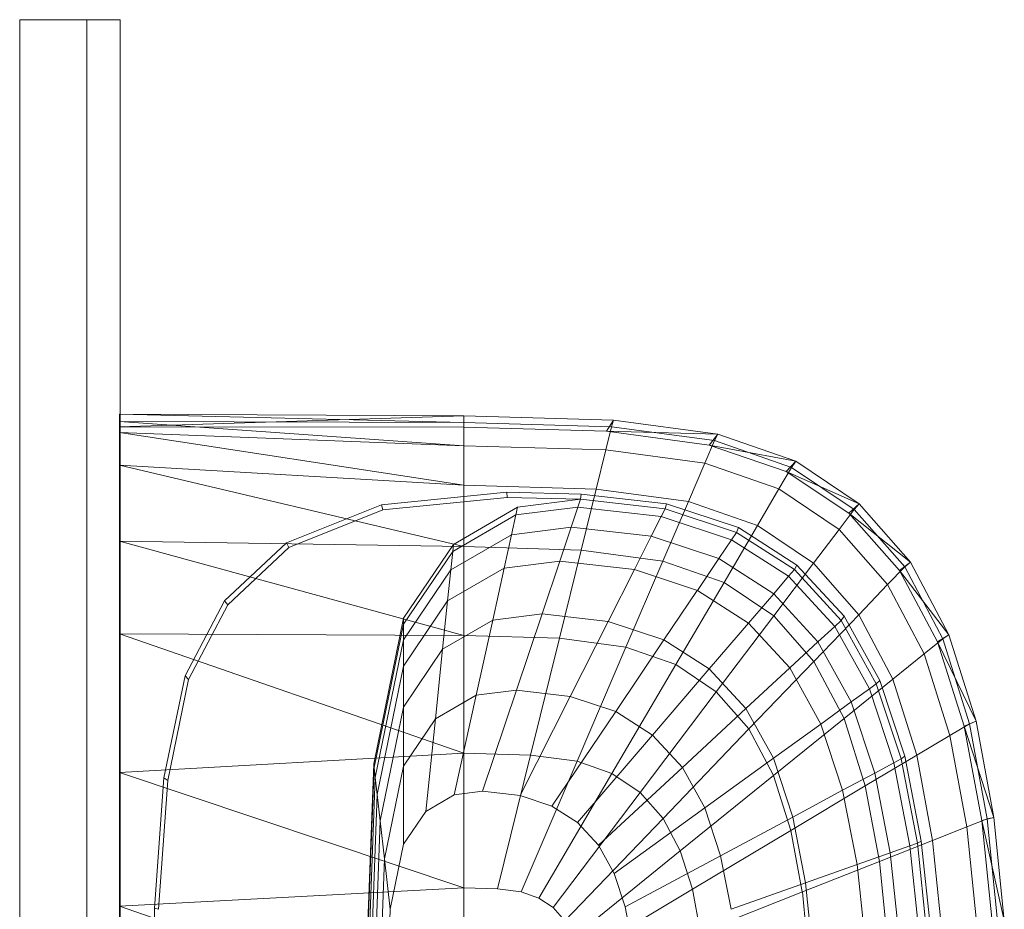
# Model space of a CAD drawing. Header units: metres. Extents: x 397.7 to 427.5, y 12.6 to 28.4.
# Tile 41 of 124: x 404.437 to 404.731, y 27.325 to 27.591. Entities that reach past the tile are written whole.
import ezdxf

# ---------------------------------------------------------------- set-up
doc = ezdxf.new("R2010")
doc.units = ezdxf.units.M
for name, color, linetype, lineweight in [('02_MOBILIARIO', 7, 'Continuous', 18), ('A-DETL-____-MBND', 7, 'Continuous', 18), ('A-GENM-____-OTLN', 7, 'Continuous', 18)]:
    doc.layers.add(name, color=color, linetype=linetype, lineweight=lineweight)

# ---------------------------------------------------------------- blocks, each defined once
blk = doc.blocks.new('Family - LONDR55-XX_ZZ-ARQ-CAA-M3D-Londres55-151283-08_CLI_AIRE_P5')
at = {"layer": 'A-GENM-____-OTLN', "color": 253, "true_color": 0xaaaaaa}
for p, q in [((0.6, 0.03), (0, 0.03)), ((0, 0.03), (0, 0.01)), ((0, 0.03), (0, 0.01)), ((0.6, 0.03), (0, 0.03)), ((0.6, 0.01), (0.6, 0.03)), ((0.6, 0.01), (0.6, 0.03)), ((0, 0.01), (0.6, 0.01)), ((0, 0.01), (0.6, 0.01)), ((0.6, 0.01), (0, 0.01)), ((0, 0.01), (0, 0)), ((0, 0), (0, 0.01)), ((0, 0.01), (0.6, 0.01)), ((0.6, 0), (0.6, 0.01)), ((0.6, 0.01), (0.6, 0)), ((0, 0), (0.6, 0)), ((0.6, 0), (0, 0))]:
    blk.add_line(p, q, dxfattribs=at)
blk = doc.blocks.new('Family - Mirall P5-151656-08_CLI_AIRE_P5')
blk.add_blockref('Family - LONDR55-XX_ZZ-ARQ-CAA-M3D-Londres55-151283-08_CLI_AIRE_P5', (0, 0))
blk = doc.blocks.new('Family - Rentamans P5-151781-08_CLI_AIRE_P5')
at = {"layer": 'A-DETL-____-MBND', "color": 253, "true_color": 0xaaaaaa}
for p, q in [((0, 0.36146), (0, 0.36526)), ((0, 0.36526), (0, 0.36308)), ((0.10273, 0.3648), (0, 0.36526)), ((0.10273, 0.36283), (0, 0.36526)), ((0.10273, 0.3648), (0, 0.36146)), ((0.14736, 0.36347), (0.10273, 0.3648)), ((0.10273, 0.36283), (0.10273, 0.3648)), ((0.10273, 0.36479), (0.10273, 0.36141)), ((0, 0.36308), (0, 0.35983)), ((0.10273, 0.36283), (0, 0.36308)), ((0, 0.36308), (0.10273, 0.35585)), ((0.10273, 0.36141), (0, 0.36146)), ((0, 0.36146), (0, 0.00406)), ((0.14679, 0.36152), (0.10273, 0.36283)), ((0.10273, 0.36283), (0.10273, 0.35585)), ((0.14525, 0.36016), (0.10273, 0.36141)), ((0.14508, 0.3546), (0.14679, 0.36152)), ((0.14525, 0.36016), (0.14736, 0.36347)), ((0.14679, 0.36152), (0.14736, 0.36347)), ((0.17751, 0.35738), (0.14679, 0.36152)), ((0.17848, 0.35928), (0.14736, 0.36347)), ((0, 0.35983), (0, 0.35008)), ((0.10273, 0.35585), (0, 0.35983)), ((0, 0.35983), (0.10273, 0.34405)), ((0.17596, 0.35605), (0.14525, 0.36016)), ((0.17848, 0.35928), (0.14525, 0.36016)), ((0.17596, 0.35605), (0.17848, 0.35928)), ((0.17751, 0.35738), (0.17848, 0.35928)), ((0.20176, 0.35121), (0.17848, 0.35928)), ((0.10273, 0.35585), (0.10273, 0.34405)), ((0.14508, 0.3546), (0.10273, 0.35585)), ((0.17461, 0.35061), (0.17751, 0.35738)), ((0.19894, 0.34814), (0.17596, 0.35605)), ((0.20176, 0.35121), (0.17596, 0.35605)), ((0.2005, 0.34941), (0.17751, 0.35738)), ((0.14508, 0.3546), (0.1422, 0.34287)), ((0.17461, 0.35061), (0.14508, 0.3546)), ((0, 0.35008), (0, 0.32734)), ((0.10273, 0.34405), (0, 0.35008)), ((0, 0.35008), (0.10273, 0.32574)), ((0.16971, 0.33917), (0.17461, 0.35061)), ((0.19671, 0.34296), (0.17461, 0.35061)), ((0.19894, 0.34814), (0.20176, 0.35121)), ((0.2005, 0.34941), (0.20176, 0.35121)), ((0.22069, 0.33849), (0.20176, 0.35121)), ((0.19671, 0.34296), (0.2005, 0.34941)), ((0.21762, 0.33569), (0.19894, 0.34814)), ((0.22069, 0.33849), (0.19894, 0.34814)), ((0.21918, 0.33686), (0.2005, 0.34941)), ((0.10273, 0.34405), (0.10273, 0.32574)), ((0.1422, 0.34287), (0.10273, 0.34405)), ((0.07816, 0.33823), (0.11557, 0.34199)), ((0.11557, 0.34199), (0.13769, 0.34144)), ((0.11566, 0.34041), (0.11557, 0.34199)), ((0.13755, 0.33987), (0.13769, 0.34144)), ((0.13769, 0.34144), (0.16318, 0.33856)), ((0.1422, 0.34287), (0.13772, 0.3247)), ((0.16971, 0.33917), (0.1422, 0.34287)), ((0.1903, 0.33203), (0.19671, 0.34296)), ((0.21467, 0.33089), (0.19671, 0.34296)), ((0.04977, 0.3269), (0.07816, 0.33823)), ((0.07861, 0.33669), (0.07816, 0.33823)), ((0.07861, 0.33669), (0.11566, 0.34041)), ((0.11566, 0.34041), (0.13755, 0.33987)), ((0.11875, 0.33749), (0.13755, 0.33987)), ((0.13678, 0.33756), (0.13755, 0.33987)), ((0.13755, 0.33987), (0.1628, 0.33702)), ((0.16971, 0.33917), (0.1621, 0.32141)), ((0.1628, 0.33702), (0.16318, 0.33856)), ((0.16318, 0.33856), (0.18466, 0.33146)), ((0.1903, 0.33203), (0.16971, 0.33917)), ((0.21762, 0.33569), (0.22069, 0.33849)), ((0.21918, 0.33686), (0.22069, 0.33849)), ((0.23596, 0.32112), (0.22069, 0.33849)), ((0.05051, 0.32548), (0.07861, 0.33669)), ((0.09941, 0.32432), (0.11825, 0.33522)), ((0.09963, 0.32643), (0.11875, 0.33749)), ((0.11825, 0.33522), (0.11696, 0.32931)), ((0.11825, 0.33522), (0.13678, 0.33756)), ((0.11875, 0.33749), (0.11825, 0.33522)), ((0.13476, 0.33156), (0.13678, 0.33756)), ((0.13678, 0.33756), (0.16165, 0.33475)), ((0.16165, 0.33475), (0.1628, 0.33702)), ((0.1628, 0.33702), (0.18406, 0.32998)), ((0.21467, 0.33089), (0.21918, 0.33686)), ((0.2327, 0.31866), (0.21762, 0.33569)), ((0.23596, 0.32112), (0.21762, 0.33569)), ((0.23426, 0.31971), (0.21918, 0.33686)), ((0.15867, 0.32886), (0.16165, 0.33475)), ((0.16165, 0.33475), (0.1826, 0.32782)), ((0.18036, 0.31508), (0.1903, 0.33203)), ((0.20704, 0.32079), (0.1903, 0.33203)), ((0.09884, 0.31884), (0.11696, 0.32931)), ((0.11696, 0.32931), (0.11476, 0.31932)), ((0.11696, 0.32931), (0.13476, 0.33156)), ((0.13135, 0.32141), (0.13476, 0.33156)), ((0.13476, 0.33156), (0.15867, 0.32886)), ((0.1826, 0.32782), (0.18406, 0.32998)), ((0.18406, 0.32998), (0.18466, 0.33146)), ((0.18406, 0.32998), (0.20135, 0.31889)), ((0.18466, 0.33146), (0.20212, 0.32026)), ((0.20704, 0.32079), (0.21467, 0.33089)), ((0.22917, 0.3144), (0.21467, 0.33089)), ((0, 0.32734), (0, 0.29972)), ((0.10273, 0.32574), (0, 0.32734)), ((0, 0.32734), (0.10273, 0.29924)), ((0.03136, 0.30959), (0.04977, 0.3269)), ((0.05051, 0.32548), (0.04977, 0.3269)), ((0.08473, 0.30435), (0.09963, 0.32643)), ((0.09941, 0.32432), (0.09963, 0.32643)), ((0.15363, 0.3189), (0.15867, 0.32886)), ((0.15867, 0.32886), (0.17881, 0.3222)), ((0.17881, 0.3222), (0.1826, 0.32782)), ((0.1826, 0.32782), (0.19963, 0.31689)), ((0.03228, 0.30834), (0.05051, 0.32548)), ((0.08473, 0.30256), (0.09941, 0.32432)), ((0.09941, 0.32432), (0.09884, 0.31884)), ((0.10273, 0.32574), (0.10273, 0.29924)), ((0.13772, 0.3247), (0.10273, 0.32574)), ((0.13772, 0.3247), (0.13123, 0.29839)), ((0.1621, 0.32141), (0.13772, 0.3247)), ((0.11476, 0.31932), (0.13135, 0.32141)), ((0.12606, 0.30567), (0.13135, 0.32141)), ((0.13135, 0.32141), (0.15363, 0.3189)), ((0.1621, 0.32141), (0.1511, 0.29571)), ((0.18036, 0.31508), (0.1621, 0.32141)), ((0.1724, 0.31269), (0.17881, 0.3222)), ((0.17881, 0.3222), (0.19518, 0.3117)), ((0.19519, 0.30512), (0.20704, 0.32079)), ((0.20135, 0.31889), (0.20212, 0.32026)), ((0.20212, 0.32026), (0.21621, 0.30495)), ((0.22054, 0.30543), (0.20704, 0.32079)), ((0.2327, 0.31866), (0.23596, 0.32112)), ((0.23426, 0.31971), (0.23596, 0.32112)), ((0.24746, 0.29938), (0.23596, 0.32112)), ((0.08473, 0.29792), (0.09884, 0.31884)), ((0.09788, 0.30955), (0.11476, 0.31932)), ((0.09884, 0.31884), (0.09788, 0.30955)), ((0.11476, 0.31932), (0.11135, 0.30381)), ((0.14581, 0.30344), (0.15363, 0.3189)), ((0.15363, 0.3189), (0.1724, 0.31269)), ((0.19963, 0.31689), (0.20135, 0.31889)), ((0.20135, 0.31889), (0.2153, 0.30374)), ((0.22917, 0.3144), (0.23426, 0.31971)), ((0.24405, 0.29737), (0.2327, 0.31866)), ((0.24746, 0.29938), (0.2327, 0.31866)), ((0.24562, 0.29825), (0.23426, 0.31971)), ((0.18036, 0.31508), (0.16597, 0.29056)), ((0.19519, 0.30512), (0.18036, 0.31508)), ((0.19518, 0.3117), (0.19963, 0.31689)), ((0.19963, 0.31689), (0.21338, 0.30196)), ((0.22054, 0.30543), (0.22917, 0.3144)), ((0.24008, 0.29377), (0.22917, 0.3144)), ((0.16244, 0.29794), (0.17239, 0.31269)), ((0.1724, 0.31269), (0.18765, 0.3029)), ((0.18765, 0.3029), (0.19518, 0.3117)), ((0.19518, 0.3117), (0.20839, 0.29735)), ((0.01958, 0.28716), (0.03136, 0.30959)), ((0.03228, 0.30834), (0.03136, 0.30959)), ((0.08473, 0.29006), (0.09788, 0.30955)), ((0.09788, 0.30955), (0.09638, 0.29516)), ((0.02062, 0.28613), (0.03228, 0.30834)), ((0.11135, 0.30381), (0.12606, 0.30567)), ((0.1184, 0.28289), (0.12606, 0.30567)), ((0.12606, 0.30567), (0.14581, 0.30344)), ((0.07584, 0.26096), (0.08473, 0.30435)), ((0.08473, 0.30256), (0.08473, 0.30435)), ((0.09638, 0.29516), (0.11135, 0.30381)), ((0.11135, 0.30381), (0.10642, 0.28138)), ((0.13449, 0.28107), (0.14581, 0.30344)), ((0.14581, 0.30344), (0.16244, 0.29794)), ((0.17596, 0.28926), (0.18765, 0.3029)), ((0.17806, 0.28244), (0.19519, 0.30512)), ((0.18765, 0.3029), (0.19996, 0.28953)), ((0.20717, 0.2915), (0.19519, 0.30512)), ((0.20717, 0.2915), (0.22054, 0.30542)), ((0.21338, 0.30196), (0.2153, 0.30374)), ((0.2153, 0.30374), (0.21621, 0.30495)), ((0.2153, 0.30374), (0.2258, 0.28478)), ((0.21621, 0.30495), (0.22681, 0.2858)), ((0.23071, 0.2862), (0.22054, 0.30543)), ((0, 0.29972), (0, 0.2583)), ((0.10273, 0.29924), (0, 0.29972)), ((0, 0.29972), (0.10273, 0.26415)), ((0.07598, 0.25981), (0.08473, 0.30256)), ((0.08473, 0.29792), (0.08473, 0.30256)), ((0.20839, 0.29735), (0.21338, 0.30196)), ((0.21338, 0.30196), (0.22372, 0.28328)), ((0.07631, 0.25683), (0.08473, 0.29792)), ((0.08473, 0.29792), (0.08473, 0.29006)), ((0.10273, 0.29924), (0.10273, 0.26415)), ((0.13123, 0.29839), (0.10273, 0.29924)), ((0.13123, 0.29839), (0.12265, 0.26356)), ((0.1511, 0.29571), (0.13123, 0.29839)), ((0.14804, 0.27659), (0.16244, 0.29794)), ((0.16244, 0.29794), (0.17596, 0.28926)), ((0.19996, 0.28953), (0.20839, 0.29735)), ((0.20839, 0.29735), (0.21834, 0.27939)), ((0.24008, 0.29377), (0.24562, 0.29825)), ((0.24405, 0.29737), (0.24746, 0.29938)), ((0.25202, 0.27221), (0.24405, 0.29737)), ((0.25554, 0.27371), (0.24405, 0.29737)), ((0.24562, 0.29825), (0.24746, 0.29938)), ((0.25359, 0.2729), (0.24562, 0.29825)), ((0.25554, 0.27371), (0.24746, 0.29938)), ((0.08473, 0.27788), (0.09638, 0.29516)), ((0.09638, 0.29516), (0.09423, 0.27433)), ((0.1511, 0.29571), (0.13653, 0.26169)), ((0.1511, 0.29571), (0.16597, 0.29056)), ((0.23071, 0.2862), (0.24008, 0.29377)), ((0.24775, 0.26941), (0.24008, 0.29377)), ((0.18781, 0.27134), (0.20717, 0.2915)), ((0.21618, 0.27446), (0.20717, 0.2915)), ((0.07689, 0.25177), (0.08473, 0.29006)), ((0.08473, 0.29006), (0.08473, 0.27788)), ((0.16597, 0.29056), (0.14692, 0.25809)), ((0.15906, 0.26952), (0.17596, 0.28926)), ((0.16597, 0.29056), (0.17805, 0.28244)), ((0.17596, 0.28926), (0.18688, 0.27741)), ((0.18688, 0.27741), (0.19996, 0.28953)), ((0.19996, 0.28953), (0.20923, 0.2728)), ((0.01327, 0.25673), (0.01958, 0.28716)), ((0.01437, 0.25599), (0.02062, 0.28613)), ((0.02062, 0.28613), (0.01958, 0.28716)), ((0.21618, 0.27446), (0.23071, 0.2862)), ((0.2258, 0.28478), (0.22681, 0.2858)), ((0.22681, 0.2858), (0.23426, 0.26319)), ((0.23785, 0.2635), (0.23071, 0.2862)), ((0.10642, 0.28138), (0.1184, 0.28289)), ((0.10826, 0.25273), (0.1184, 0.28289)), ((0.1184, 0.28289), (0.13449, 0.28107)), ((0.17805, 0.28244), (0.15537, 0.25241)), ((0.17805, 0.28244), (0.18781, 0.27134)), ((0.21834, 0.27939), (0.22372, 0.28328)), ((0.22372, 0.28328), (0.2258, 0.28478)), ((0.22372, 0.28328), (0.23099, 0.26122)), ((0.2258, 0.28478), (0.23317, 0.26239)), ((0.09423, 0.27433), (0.10642, 0.28138)), ((0.10642, 0.28138), (0.09989, 0.25167)), ((0.1195, 0.25146), (0.13449, 0.28107)), ((0.13449, 0.28107), (0.14804, 0.27659)), ((0.20923, 0.2728), (0.21834, 0.27939)), ((0.21834, 0.27939), (0.22533, 0.25818)), ((0.07778, 0.24394), (0.08473, 0.27788)), ((0.08473, 0.27788), (0.08473, 0.26025)), ((0.12897, 0.24833), (0.14804, 0.27659)), ((0.14804, 0.27659), (0.15906, 0.26952)), ((0.16795, 0.25986), (0.18688, 0.27741)), ((0.18688, 0.27741), (0.19509, 0.26258)), ((0.08473, 0.26025), (0.09423, 0.27433)), ((0.09423, 0.27433), (0.09137, 0.24674)), ((0.19515, 0.25746), (0.21618, 0.27446)), ((0.22251, 0.25433), (0.21618, 0.27446)), ((0.25202, 0.27221), (0.25554, 0.27371)), ((0.25359, 0.2729), (0.25554, 0.27371)), ((0.26089, 0.24493), (0.25554, 0.27371)), ((0.18781, 0.27134), (0.16218, 0.24466)), ((0.18781, 0.27134), (0.19515, 0.25746)), ((0.19509, 0.26258), (0.20923, 0.2728)), ((0.20923, 0.2728), (0.21574, 0.25304)), ((0.24775, 0.26941), (0.25359, 0.2729)), ((0.2573, 0.24402), (0.25202, 0.27221)), ((0.26089, 0.24493), (0.25202, 0.27221)), ((0.25887, 0.24449), (0.25359, 0.2729)), ((0.13667, 0.24339), (0.15906, 0.26952)), ((0.15906, 0.26952), (0.16795, 0.25986)), ((0.23785, 0.2635), (0.24775, 0.26941)), ((0.25282, 0.2421), (0.24775, 0.26941)), ((0.10273, 0.26415), (0, 0.2583)), ((0.10273, 0.26415), (0.10273, 0.22395)), ((0.12264, 0.26356), (0.10273, 0.26415)), ((0.12264, 0.26356), (0.11281, 0.22365)), ((0.11983, 0.2227), (0.13653, 0.26169)), ((0.12264, 0.26356), (0.13653, 0.26169)), ((0.13653, 0.26169), (0.14692, 0.25809)), ((0.17464, 0.24778), (0.19509, 0.26258)), ((0.19509, 0.26258), (0.20086, 0.24506)), ((0.22251, 0.25433), (0.23785, 0.2635)), ((0.23099, 0.26122), (0.23317, 0.26239)), ((0.23317, 0.26239), (0.23426, 0.26319)), ((0.23317, 0.26239), (0.23806, 0.23729)), ((0.23426, 0.26319), (0.23919, 0.23784)), ((0.24258, 0.23805), (0.23785, 0.2635)), ((0.07287, 0.18276), (0.07584, 0.26096)), ((0.07304, 0.18276), (0.07598, 0.25981)), ((0.07598, 0.25981), (0.07584, 0.26096)), ((0.07631, 0.25683), (0.07598, 0.25981)), ((0.07907, 0.2326), (0.08473, 0.26025)), ((0.08473, 0.26025), (0.08473, 0.23691)), ((0.14288, 0.23664), (0.16795, 0.25986)), ((0.16795, 0.25986), (0.17464, 0.24778)), ((0.22533, 0.25818), (0.23099, 0.26122)), ((0.23099, 0.26122), (0.2358, 0.23649)), ((0, 0.2583), (0, 0.2185)), ((0, 0.2583), (0.10273, 0.22395)), ((0.01046, 0.21786), (0.01327, 0.25673)), ((0.01159, 0.21751), (0.01437, 0.25599)), ((0.01437, 0.25599), (0.01327, 0.25673)), ((0.074, 0.19601), (0.07631, 0.25683)), ((0.07689, 0.25177), (0.07631, 0.25683)), ((0.14692, 0.25809), (0.12509, 0.22088)), ((0.14692, 0.25809), (0.15537, 0.25241)), ((0.19515, 0.25746), (0.16731, 0.23496)), ((0.19515, 0.25746), (0.20031, 0.24107)), ((0.21574, 0.25304), (0.22533, 0.25818)), ((0.22533, 0.25818), (0.22995, 0.23441)), ((0.09989, 0.25167), (0.10826, 0.25273)), ((0.10826, 0.25273), (0.1195, 0.25146)), ((0.20031, 0.24107), (0.22251, 0.25433)), ((0.20086, 0.24506), (0.21574, 0.25304)), ((0.21574, 0.25304), (0.22004, 0.23089)), ((0.2267, 0.23178), (0.22251, 0.25433)), ((0.07426, 0.18276), (0.07689, 0.25177)), ((0.07689, 0.25177), (0.07778, 0.24394)), ((0.09137, 0.24674), (0.09989, 0.25167)), ((0.1195, 0.25146), (0.12897, 0.24833)), ((0.15537, 0.25241), (0.12937, 0.21801)), ((0.15537, 0.25241), (0.16218, 0.24466)), ((0.12897, 0.24833), (0.13667, 0.24339)), ((0.14756, 0.2282), (0.17464, 0.24778)), ((0.17464, 0.24778), (0.17934, 0.23351)), ((0.07545, 0.18276), (0.07778, 0.24394)), ((0.07778, 0.24394), (0.07907, 0.2326)), ((0.08473, 0.23691), (0.09137, 0.24674)), ((0.16218, 0.24466), (0.13282, 0.21409)), ((0.16218, 0.24466), (0.16731, 0.23496)), ((0.17934, 0.23351), (0.20086, 0.24506)), ((0.20086, 0.24506), (0.20468, 0.22542)), ((0.25282, 0.2421), (0.25887, 0.24449)), ((0.2573, 0.24402), (0.26089, 0.24493)), ((0.26035, 0.21386), (0.2573, 0.24402)), ((0.26398, 0.21415), (0.2573, 0.24402)), ((0.25887, 0.24449), (0.26089, 0.24493)), ((0.26192, 0.2141), (0.25887, 0.24449)), ((0.26398, 0.21415), (0.26089, 0.24493)), ((0.13667, 0.24339), (0.14288, 0.23664)), ((0.20031, 0.24107), (0.17092, 0.2235)), ((0.20031, 0.24107), (0.20372, 0.22269)), ((0.24258, 0.23805), (0.25282, 0.2421)), ((0.25575, 0.21289), (0.25282, 0.2421)), ((0.2267, 0.23178), (0.24258, 0.23805)), ((0.24532, 0.21083), (0.24258, 0.23805)), ((0.08078, 0.21759), (0.08473, 0.23691)), ((0.14288, 0.23664), (0.14756, 0.2282)), ((0.22995, 0.23441), (0.2358, 0.23649)), ((0.2358, 0.23649), (0.23806, 0.2373)), ((0.2358, 0.23649), (0.23859, 0.21004)), ((0.23806, 0.23729), (0.23919, 0.23784)), ((0.23806, 0.23729), (0.24088, 0.21045)), ((0.23919, 0.23784), (0.24205, 0.21072)), ((0.07717, 0.18276), (0.07907, 0.2326)), ((0.08078, 0.21759), (0.07907, 0.2326)), ((0.16731, 0.23496), (0.13541, 0.20918)), ((0.15084, 0.21822), (0.17934, 0.23351)), ((0.16731, 0.23496), (0.17092, 0.2235)), ((0.17934, 0.23351), (0.18245, 0.21752)), ((0.22004, 0.23089), (0.22995, 0.23441)), ((0.22995, 0.23441), (0.23263, 0.20898)), ((0.20373, 0.22269), (0.2267, 0.23177)), ((0.20468, 0.22542), (0.22004, 0.23089)), ((0.22004, 0.23089), (0.22254, 0.20719)), ((0.22913, 0.20764), (0.2267, 0.23178)), ((0.14756, 0.2282), (0.15084, 0.21822)), ((0.10273, 0.22395), (0, 0.2185)), ((0.10273, 0.22395), (0.10273, 0.18276)), ((0.10273, 0.22395), (0.11281, 0.22365)), ((0.11281, 0.22365), (0.11983, 0.2227)), ((0.17092, 0.2235), (0.13724, 0.20338)), ((0.17092, 0.2235), (0.1733, 0.21066)), ((0.18245, 0.21752), (0.20468, 0.22542)), ((0.20468, 0.22542), (0.20689, 0.20442)), ((0.11983, 0.2227), (0.12509, 0.22088)), ((0.12509, 0.22088), (0.12937, 0.21801)), ((0.20373, 0.22269), (0.1733, 0.21066)), ((0.20373, 0.22269), (0.2057, 0.20303)), ((0, 0.2185), (0, 0.18276)), ((0, 0.2185), (0.10273, 0.18276)), ((0.00965, 0.18276), (0.01046, 0.21786)), ((0.01159, 0.21751), (0.01046, 0.21786)), ((0.07945, 0.18276), (0.08078, 0.21759)), ((0.12937, 0.21801), (0.13282, 0.21409)), ((0.15084, 0.21822), (0.15302, 0.20705))]:
    blk.add_line(p, q, dxfattribs=at)
blk = doc.blocks.new('LONDR55-XX_ZZ-ARQ-CAA-M3D-Londres55_ifc-1-08_CLI_AIRE_P5')
at = {"layer": '02_MOBILIARIO', "color": 253, "lineweight": 18, "true_color": 0xaaaaaa}
blk.add_blockref('Family - Rentamans P5-151781-08_CLI_AIRE_P5', (404.46677, 27.10751), dxfattribs=at)
at = {"layer": 'A-GENM-____-OTLN', "color": 253, "lineweight": 18, "true_color": 0xaaaaaa, "rotation": 90}
blk.add_blockref('Family - Mirall P5-151656-08_CLI_AIRE_P5', (404.46698, 26.99052), dxfattribs=at)

msp = doc.modelspace()

# ---------------------------------------------------------------- block references
at = {"lineweight": 5}
msp.add_blockref('LONDR55-XX_ZZ-ARQ-CAA-M3D-Londres55_ifc-1-08_CLI_AIRE_P5', (0, 0), dxfattribs=at)

doc.saveas('drawing.dxf')
